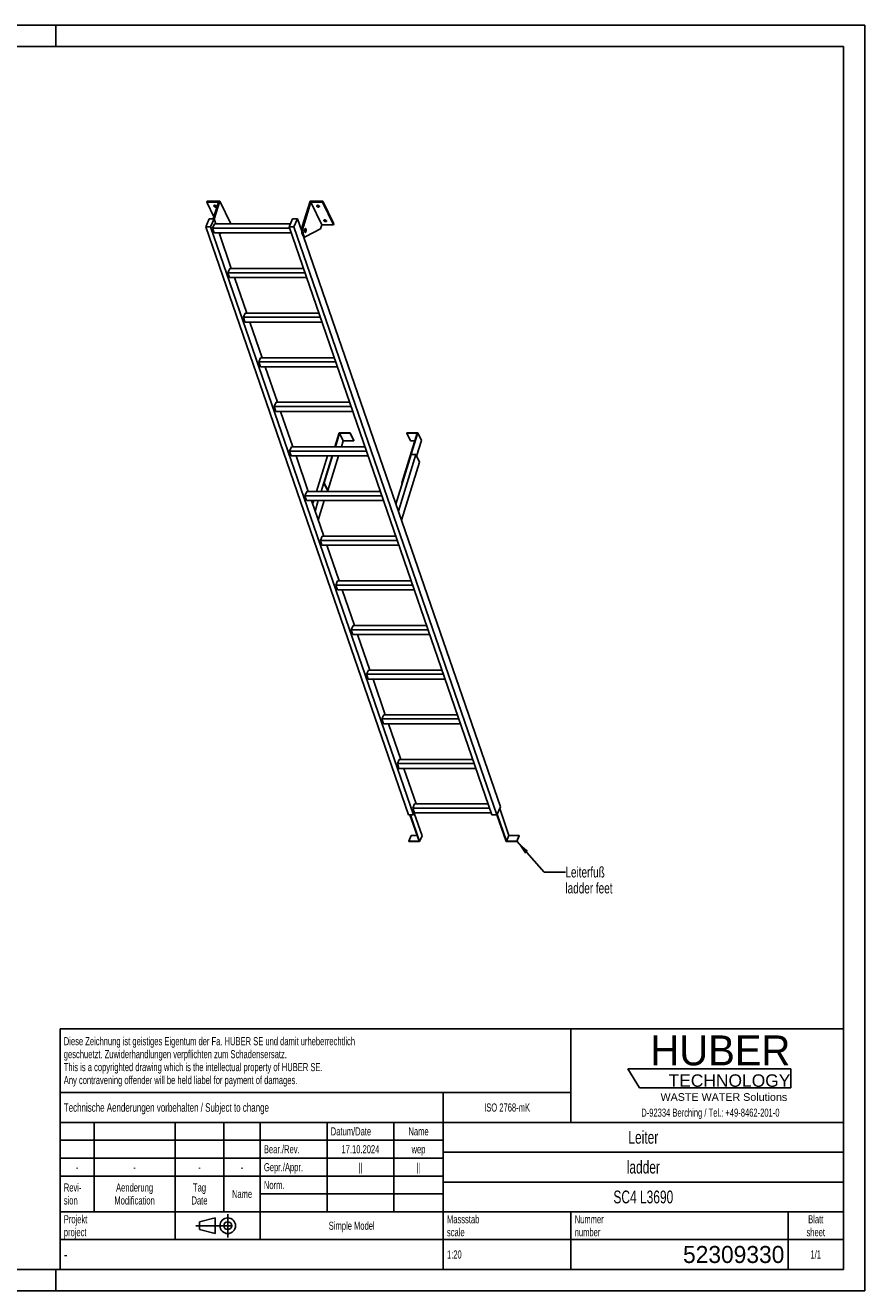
# Model space of a CAD drawing. Header units: millimetres. Extents: x 0 to 8400, y 0 to 5940.
# Tile 2 of 2: x 4457 to 8400, y 0 to 5940. Entities that reach past the tile are written whole.
import ezdxf

# ---------------------------------------------------------------- set-up
doc = ezdxf.new("R2010")
doc.units = ezdxf.units.MM
doc.header["$LTSCALE"] = 462
doc.linetypes.add('CENTER', pattern=[0.6, 0.375, -0.075, 0.075, -0.075])
doc.layers.get('0').update_dxf_attribs({"linetype": 'CONTINUOUS'})
for name, color, linetype in [('005_AXIS', 7, 'CONTINUOUS'), ('053_NOTES', 7, 'CONTINUOUS'), ('HUBER_Logo_BL1', 7, 'CONTINUOUS')]:
    doc.layers.add(name, color=color, linetype=linetype)
doc.styles.get("Standard").update_dxf_attribs({"font": 'txt', "width": 0.7})
doc.styles.add('TEXTSTYLE_2', font='txt')
doc.styles.add('TEXTSTYLE_3', font='arial.ttf')
doc.styles.add('TEXTSTYLE_5', font='txt', dxfattribs={"width": 0.8})
doc.styles.add('TEXTSTYLE_6', font='txt')
doc.dimstyles.get("Standard").update_dxf_attribs({"dimtxt": 50, "dimasz": 70, "dimexe": 2, "dimexo": 1, "dimtad": 1, "dimtxsty": 'Standard', "dimblk": '_FILLED', "dimblk1": '_FILLED', "dimblk2": '_FILLED', "dimcen": 0.09, "dimazin": 2, "dimtol": 1, "dimtp": 0.01, "dimtm": 0.01, "dimtfac": 1, "dimtofl": 0, "dimtmove": 0, "dimatfit": 3, "dimldrblk": '_FILLED', "dimfxl": 1, "dimtolj": 1, "dimarcsym": 0})

# ---------------------------------------------------------------- blocks, each defined once
blk = doc.blocks.new('HUBER_LOGO_BL1', base_point=(7675, 1007.5))
at = {"layer": 'HUBER_Logo_BL1', "color": 5, "linetype": 'Continuous'}
for p, q in [((8052.9, 1042), (7287.9, 1042)), ((7287.9, 1042), (7341.9, 952)), ((8052.9, 1042), (8052.9, 952)), ((7341.9, 952), (8052.9, 952))]:
    blk.add_line(p, q, dxfattribs=at)
at = {"layer": 'HUBER_Logo_BL1', "color": 2, "linetype": 'Continuous', "attachment_point": 3, "line_spacing_factor": 0.78}
for s, insert, char_height, width, style in [('HUBER\\P\\fArial;\\H58.5;TECHNOLOGY ', (8050.7, 1198.2), 140.4, 775.343, 'TEXTSTYLE_2'), ('WASTE WATER Solutions', (8036, 927.2), 36, 594.067, 'TEXTSTYLE_3')]:
    blk.add_mtext(s, dxfattribs=dict(at, insert=insert, char_height=char_height, width=width, style=style))
at = {"layer": 'HUBER_Logo_BL1', "color": 2, "linetype": 'Continuous', "insert": (7675, 854.8), "char_height": 38, "width": 1621.786, "attachment_point": 2, "line_spacing_factor": 0.96}
blk.add_mtext('D-92334 Berching / Tel.: +49-8462-201-0', dxfattribs=at)
blk = doc.blocks.new('PROJEKTIONSMETHODE_1_BL2', base_point=(5360, 305))
at = {"color": 2, "linetype": 'CENTER'}
for p, q in [((5407.7, 360), (5407.7, 250)), ((5257.3, 305), (5462.7, 305))]:
    blk.add_line(p, q, dxfattribs=at)
at = {"color": 2, "linetype": 'Continuous'}
for p, q in [((5275.7, 323.3), (5349, 341.7)), ((5275.7, 286.7), (5275.7, 323.3)), ((5349, 268.3), (5349, 341.7)), ((5275.7, 286.7), (5349, 268.3))]:
    blk.add_line(p, q, dxfattribs=at)
for radius in [36.7, 18.3]:
    blk.add_circle((5407.7, 305), radius, dxfattribs=at)
blk = doc.blocks.new('*T11')
at = {"color": 3, "linetype": 'Continuous'}
for p, q in [((0, 0), (3680, 0)), ((0, 0), (0, -1130)), ((2400, 0), (2400, -440)), ((3680, 0), (3680, -1130)), ((0, -300), (2400, -300)), ((1800, -300), (1800, -1130)), ((0, -440), (3680, -440)), ((160, -440), (160, -860)), ((540, -440), (540, -990)), ((770, -440), (770, -860)), ((940, -440), (940, -990)), ((1254, -440), (1254, -860)), ((1568, -440), (1568, -860)), ((0, -524), (1800, -524)), ((1800, -580), (3680, -580)), ((0, -608), (1800, -608)), ((0, -692), (1800, -692)), ((1800, -720), (3680, -720)), ((940, -776), (1800, -776)), ((0, -860), (3680, -860)), ((2400, -860), (2400, -1130)), ((3420, -860), (3420, -1130)), ((0, -990), (3680, -990)), ((0, -1130), (3680, -1130))]:
    blk.add_line(p, q, dxfattribs=at)
at = {"color": 2, "linetype": 'Continuous', "line_spacing_factor": 0.96}
for s, insert, char_height, width, attachment_point in [('Diese Zeichnung ist geistiges Eigentum der Fa. HUBER SE und damit urheberrechtlich \\Pgeschuetzt. Zuwiderhandlungen verpflichten zum Schadensersatz.\\PThis is a copyrighted drawing which is the intellectual property of HUBER SE.\\PAny contravening offender will be held liabel for payment of damages.', (17.5, -39.8), 38, 4429.714, 1), ('Technische Aenderungen vorbehalten / Subject to change', (17.5, -350), 40, 3049.524, 1), ('ISO 2768-mK', (2100, -351), 38, 665.905, 2), ('Datum/Date', (1271.5, -463), 38, 584.476, 1), ('Name', (1684, -463), 38, 253.333, 2), ('Leiter', (2740, -480), 60, 480, 2), ('Bear./Rev.', (957.5, -547), 38, 544.667, 1), ('17.10.2024', (1411, -547), 38, 546.476, 2), ('wep', (1684, -547), 38, 199.048, 2), ('-', (80, -631), 38, 68.762, 2), ('-', (350, -631), 38, 68.762, 2), ('-', (655, -631), 38, 68.762, 2), ('-', (855, -631), 38, 68.762, 2), ('Gepr./Appr.', (957.5, -631), 38, 598.952, 1), ('||', (1411, -631), 38, 101.333, 2), ('||', (1684, -631), 38, 101.333, 2), ('ladder', (2740, -620), 60, 502.857, 2), ('Revi-\\Psion', (17.5, -726.6), 38, 276.857, 1), ('Aenderung\\PModification', (350, -726.6), 38, 606.19, 2), ('Tag\\PDate', (655, -726.6), 38, 235.238, 2), ('Name', (855, -757), 38, 253.333, 2), ('Norm. ', (957.5, -715), 38, 351.048, 1), ('SC4 L3690', (2740, -760), 60, 851.429, 2), ('Projekt\\Pproject', (17.5, -875.6), 38, 367.333, 1), ('Massstab\\Pscale', (1817.5, -875.6), 38, 448.762, 1), ('Nummer\\Pnumber', (2417.5, -875.6), 38, 372.762, 1), ('Blatt\\Psheet', (3550, -875.6), 38, 275.048, 2), ('Simple Model', (1370, -906), 38, 656.857, 2), ('1:20', (1817.5, -1041), 38, 204.476, 1), ('1/1', (3550, -1041), 38, 159.238, 2)]:
    blk.add_mtext(s, dxfattribs=dict(at, insert=insert, char_height=char_height, width=width, attachment_point=attachment_point))
for s, insert, char_height, width, attachment_point, style in [('-', (17.5, -1035), 50, 36.667, 1, 'TEXTSTYLE_5'), ('52309330', (3402.5, -1020), 80, 1173.333, 3, 'TEXTSTYLE_6')]:
    blk.add_mtext(s, dxfattribs=dict(at, insert=insert, char_height=char_height, width=width, attachment_point=attachment_point, style=style))
blk = doc.blocks.new('_FILLED')
at = {"color": 0, "linetype": 'ByBlock'}
blk.add_solid([(0, 0), (-1, 0.143), (-1, -0.143)], dxfattribs=at)

msp = doc.modelspace()

# ---------------------------------------------------------------- linework, layer by layer
at = {"color": 7, "linetype": 'Continuous'}
for p, q in [((0, 5940), (8400, 5940)), ((8400, 0), (8400, 5940)), ((5363.592, 5109.572), (5309.25, 5109.572)), ((5363.592, 5109.572), (5339.667, 5032.149)), ((5344.539, 5030.032), (5370.571, 5114.271)), ((5757.707, 4995.989), (5794.259, 5114.271)), ((5798.333, 5109.572), (5763.233, 4995.989)), ((5850.19, 5003.898), (5798.333, 5109.572)), ((5852.676, 5109.572), (5798.333, 5109.572)), ((5304.173, 4994.331), (5320.781, 5032.149)), ((6257.571, 2233.511), (5304.173, 4994.331)), ((5327.2, 4994.331), (5304.173, 4994.331)), ((5320.781, 5032.149), (5343.807, 5032.149)), ((5343.807, 5032.149), (5327.2, 4994.331)), ((6280.597, 2233.511), (5327.2, 4994.331)), ((5336.301, 4988.324), (5345.042, 5008.228)), ((5352.068, 5008.228), (5343.807, 5032.149)), ((5701.727, 5008.228), (5345.042, 5008.228)), ((5422.428, 5008.598), (5422.314, 5008.228)), ((5695.624, 4994.331), (5712.232, 5032.149)), ((6649.022, 2233.511), (5695.624, 4994.331)), ((5718.651, 4994.331), (5695.624, 4994.331)), ((5712.232, 5032.149), (5735.258, 5032.149)), ((5735.258, 5032.149), (5718.651, 4994.331)), ((6672.048, 2233.511), (5718.651, 4994.331)), ((5755.242, 4974.282), (5735.258, 5032.149)), ((5850.19, 5003.898), (5843.989, 4983.832)), ((5850.19, 5003.898), (5904.533, 5003.898)), ((5697.699, 4988.324), (5336.301, 4988.324)), ((5344.052, 4965.878), (5336.301, 4988.324)), ((5344.052, 4965.878), (5705.45, 4965.878)), ((5424.413, 4798.735), (5366.693, 4965.878)), ((5380.119, 4965.878), (5368.73, 4959.978)), ((6688.656, 2271.33), (5764.287, 4948.088)), ((5766.858, 4947.341), (5772.385, 4947.341)), ((5843.989, 4983.832), (5774.695, 4947.933)), ((5408.645, 4778.831), (5417.386, 4798.735)), ((5416.397, 4756.385), (5408.645, 4778.831)), ((5770.043, 4778.831), (5408.645, 4778.831)), ((5416.397, 4756.385), (5777.794, 4756.385)), ((5763.17, 4798.735), (5417.386, 4798.735)), ((5496.757, 4589.242), (5439.037, 4756.385)), ((5480.99, 4569.338), (5489.731, 4589.242)), ((5835.514, 4589.242), (5489.731, 4589.242)), ((5488.741, 4546.892), (5480.99, 4569.338)), ((5842.388, 4569.338), (5480.99, 4569.338)), ((5488.741, 4546.892), (5850.139, 4546.892)), ((5569.102, 4379.749), (5511.382, 4546.892)), ((5562.075, 4379.749), (5553.334, 4359.845)), ((5914.732, 4359.845), (5553.334, 4359.845)), ((5561.086, 4337.399), (5553.334, 4359.845)), ((5561.086, 4337.399), (5922.483, 4337.399)), ((5907.859, 4379.749), (5562.075, 4379.749)), ((5641.446, 4170.256), (5583.726, 4337.399)), ((5634.42, 4170.256), (5625.679, 4150.352)), ((5980.203, 4170.256), (5634.42, 4170.256)), ((5633.43, 4127.906), (5625.679, 4150.352)), ((5987.077, 4150.352), (5625.679, 4150.352)), ((5633.43, 4127.906), (5994.828, 4127.906)), ((5713.791, 3960.763), (5656.071, 4127.906)), ((5931.901, 4026.708), (5911.523, 3960.763)), ((5913.365, 3960.763), (5933.259, 4025.142)), ((5982.56, 4026.708), (5931.901, 4026.708)), ((5933.259, 4025.142), (5950.647, 3989.71)), ((5933.259, 4025.142), (5982.075, 4025.142)), ((5941.701, 3960.763), (5950.647, 3989.71)), ((5950.647, 3989.71), (5999.463, 3989.71)), ((5982.075, 4025.142), (5982.56, 4026.708)), ((5982.075, 4025.142), (5999.463, 3989.71)), ((5982.56, 4026.708), (5999.947, 3991.277)), ((5999.463, 3989.71), (5999.947, 3991.277)), ((6297.999, 4025.142), (6225.864, 3791.71)), ((6227.706, 3791.71), (6300.326, 4026.708)), ((6249.667, 4026.708), (6249.183, 4025.142)), ((6249.183, 4025.142), (6266.57, 3989.71)), ((6249.183, 4025.142), (6297.999, 4025.142)), ((6300.326, 4026.708), (6249.667, 4026.708)), ((6266.57, 3989.71), (6287.05, 3989.71)), ((6294.786, 3917.085), (6317.713, 3991.277)), ((6300.326, 4026.708), (6317.713, 3991.277)), ((5706.764, 3960.763), (5698.023, 3940.858)), ((5705.775, 3918.413), (5698.023, 3940.858)), ((6059.421, 3940.858), (5698.023, 3940.858)), ((6052.548, 3960.763), (5706.764, 3960.763)), ((6269.778, 3924.876), (6197.927, 3692.367)), ((6290.962, 3924.876), (6209.107, 3659.992)), ((6290.962, 3924.876), (6269.778, 3924.876)), ((6308.35, 3889.444), (6290.962, 3924.876)), ((5705.775, 3918.413), (6067.172, 3918.413)), ((5786.135, 3751.27), (5728.415, 3918.413)), ((5898.435, 3918.413), (5859.281, 3791.71)), ((5861.123, 3791.71), (5900.277, 3918.413)), ((5878.511, 3756.279), (5928.614, 3918.413)), ((6224.062, 3616.687), (6308.35, 3889.444)), ((5779.109, 3751.27), (5770.368, 3731.365)), ((6124.892, 3751.27), (5779.109, 3751.27)), ((5859.281, 3791.71), (5876.669, 3756.279)), ((5859.281, 3791.71), (5861.123, 3791.71)), ((5861.123, 3791.71), (5878.511, 3756.279)), ((5876.669, 3756.279), (5878.511, 3756.279)), ((6225.864, 3791.71), (6227.559, 3788.255)), ((6225.864, 3791.71), (6227.706, 3791.71)), ((6227.706, 3791.71), (6228.271, 3790.559)), ((5778.119, 3708.92), (5770.368, 3731.365)), ((6131.766, 3731.365), (5770.368, 3731.365)), ((5778.119, 3708.92), (6139.517, 3708.92)), ((5858.48, 3541.777), (5800.76, 3708.92)), ((5851.453, 3541.777), (5842.712, 3521.872)), ((5850.464, 3499.427), (5842.712, 3521.872)), ((6204.11, 3521.872), (5842.712, 3521.872)), ((6197.237, 3541.777), (5851.453, 3541.777)), ((5850.464, 3499.427), (6211.861, 3499.427)), ((5930.824, 3332.284), (5873.104, 3499.427)), ((5923.798, 3332.284), (5915.057, 3312.379)), ((6269.581, 3332.284), (5923.798, 3332.284)), ((6276.455, 3312.379), (5915.057, 3312.379)), ((5922.808, 3289.934), (5915.057, 3312.379)), ((5922.808, 3289.934), (6284.206, 3289.934)), ((6003.169, 3122.791), (5945.449, 3289.934)), ((5996.142, 3122.791), (5987.401, 3102.886)), ((6348.799, 3102.886), (5987.401, 3102.886)), ((5995.153, 3080.44), (5987.401, 3102.886)), ((6341.926, 3122.791), (5996.142, 3122.791)), ((5995.153, 3080.44), (6356.55, 3080.44)), ((6075.513, 2913.298), (6017.793, 3080.44)), ((6068.487, 2913.298), (6059.746, 2893.393)), ((6414.27, 2913.298), (6068.487, 2913.298)), ((6421.144, 2893.393), (6059.746, 2893.393)), ((6067.497, 2870.947), (6059.746, 2893.393)), ((6067.497, 2870.947), (6428.895, 2870.947)), ((6147.858, 2703.804), (6090.138, 2870.947)), ((6140.831, 2703.804), (6132.09, 2683.9)), ((6139.842, 2661.454), (6132.09, 2683.9)), ((6493.488, 2683.9), (6132.09, 2683.9)), ((6486.615, 2703.804), (6140.831, 2703.804)), ((6139.842, 2661.454), (6501.239, 2661.454)), ((6220.202, 2494.311), (6162.482, 2661.454)), ((6213.176, 2494.311), (6204.435, 2474.407)), ((6212.186, 2451.961), (6204.435, 2474.407)), ((6565.833, 2474.407), (6204.435, 2474.407)), ((6212.186, 2451.961), (6573.584, 2451.961)), ((6558.959, 2494.311), (6213.176, 2494.311)), ((6292.547, 2284.818), (6234.827, 2451.961)), ((6285.52, 2284.818), (6276.779, 2264.914)), ((6284.531, 2242.468), (6276.779, 2264.914)), ((6638.177, 2264.914), (6276.779, 2264.914)), ((6631.304, 2284.818), (6285.52, 2284.818)), ((6688.656, 2271.33), (6672.048, 2233.511)), ((6728.777, 2137.001), (6685.148, 2263.342)), ((6280.597, 2233.511), (6257.571, 2233.511)), ((6263.837, 2233.511), (6306.33, 2110.462)), ((6308.688, 2108.966), (6265.679, 2233.511)), ((6284.531, 2242.468), (6280.597, 2233.511)), ((6320.343, 2135.505), (6283.901, 2241.033)), ((6284.531, 2242.468), (6645.928, 2242.468)), ((6672.048, 2233.511), (6649.022, 2233.511)), ((6672.462, 2234.454), (6715.797, 2108.966)), ((6717.123, 2110.462), (6673.493, 2236.802)), ((6270.089, 2137.001), (6258.434, 2110.462)), ((6258.434, 2110.462), (6258.951, 2108.966)), ((6306.33, 2110.462), (6258.434, 2110.462)), ((6258.951, 2108.966), (6308.688, 2108.966)), ((6297.165, 2137.001), (6270.089, 2137.001)), ((6320.343, 2135.505), (6308.688, 2108.966)), ((6715.797, 2108.966), (6765.535, 2108.966)), ((6728.777, 2137.001), (6717.123, 2110.462)), ((6765.018, 2110.462), (6717.123, 2110.462)), ((6776.672, 2137.001), (6728.777, 2137.001)), ((6776.672, 2137.001), (6765.018, 2110.462)), ((6765.535, 2108.966), (6765.018, 2110.462)), ((6777.189, 2135.505), (6765.535, 2108.966)), ((6777.189, 2135.505), (6776.672, 2137.001)), ((0, 0), (8400, 0))]:
    msp.add_line(p, q, dxfattribs=at)
at = {"color": 3, "linetype": 'Continuous'}
for p, q in [((8400, 5940), (0, 5940)), ((4600, 5940), (4600, 5840)), ((8400, 5940), (8400, 0)), ((4600, 0), (4600, 100)), ((8400, 0), (0, 0))]:
    msp.add_line(p, q, dxfattribs=at)
at = {"color": 5, "linetype": 'Continuous'}
for p, q in [((8300, 5840), (100, 5840)), ((8300, 100), (8300, 5840)), ((100, 100), (8300, 100))]:
    msp.add_line(p, q, dxfattribs=at)
at = {"color": 9, "linetype": 'Continuous'}
msp.add_line((5757.707, 4995.989), (5763.233, 4995.989), dxfattribs=at)
at = {"color": 7, "linetype": 'Continuous'}
for points, knots in [([(5757.707, 4995.989), (5756.977, 4993.628), (5755.862, 4988.539), (5755.096, 4980.58), (5755.188, 4972.372), (5756.131, 4964.544), (5757.618, 4958.572), (5759.231, 4954.488), (5760.535, 4952.001), (5761.963, 4949.994), (5763.501, 4948.503), (5765.137, 4947.563), (5766.306, 4947.341), (5766.858, 4947.341)], [0, 0, 0, 0, 0.13939916, 0.29280569, 0.45031518, 0.60153991, 0.73684016, 0.79611184, 0.84888332, 0.89492094, 0.93453063, 0.96882596, 1, 1, 1, 1]), ([(5763.233, 4995.989), (5762.504, 4993.628), (5761.389, 4988.539), (5760.622, 4980.58), (5760.714, 4972.372), (5761.658, 4964.544), (5763.145, 4958.572), (5764.758, 4954.488), (5766.061, 4952.001), (5767.49, 4949.994), (5769.027, 4948.503), (5770.664, 4947.563), (5771.832, 4947.341), (5772.385, 4947.341)], [0, 0, 0, 0, 0.13939916, 0.29280569, 0.45031518, 0.60153991, 0.73684016, 0.79611184, 0.84888332, 0.89492094, 0.93453063, 0.96882596, 1, 1, 1, 1]), ([(5772.385, 4947.341), (5772.579, 4947.341), (5773.378, 4947.392), (5774.157, 4947.655), (5774.695, 4947.933)], [0, 0, 0, 0, 0.24280271, 1, 1, 1, 1])]:
    msp.add_open_spline(points, degree=3, knots=knots, dxfattribs=at)
at = {"layer": '005_AXIS', "color": 7, "linetype": 'Continuous'}
for p, q in [((5310.702, 5114.271), (5309.25, 5109.572)), ((5309.25, 5109.572), (5342.594, 5041.622)), ((5370.571, 5114.271), (5310.702, 5114.271)), ((5422.428, 5008.598), (5370.571, 5114.271)), ((5854.128, 5114.271), (5794.259, 5114.271)), ((5854.128, 5114.271), (5852.676, 5109.572)), ((5904.533, 5003.898), (5852.676, 5109.572)), ((5905.985, 5008.598), (5854.128, 5114.271)), ((5905.985, 5008.598), (5904.533, 5003.898)), ((5755.552, 4984.841), (5751.595, 4984.841)), ((5772.385, 4984.841), (5770.281, 4984.841)), ((5772.385, 4969.841), (5770.281, 4969.841)), ((5876.33, 3918.413), (5824.679, 3751.27)), ((5897.514, 3918.413), (5845.863, 3751.27)), ((5874.2, 3751.27), (5876.104, 3757.43)), ((5811.592, 3708.92), (5806.476, 3692.367)), ((5832.776, 3708.92), (5817.656, 3659.992)), ((5832.611, 3616.687), (5861.113, 3708.92))]:
    msp.add_line(p, q, dxfattribs=at)
for points, knots in [([(5342.348, 5090.923), (5342.196, 5091.233), (5341.984, 5091.868), (5342.033, 5092.545), (5342.125, 5092.842)], [0, 0, 0, 0, 0.5259898, 1, 1, 1, 1]), ([(5342.125, 5092.842), (5342.249, 5093.243), (5342.806, 5094.036), (5344.182, 5094.735), (5345.939, 5095.027), (5347.928, 5094.9), (5349.957, 5094.373), (5351.823, 5093.496), (5353.338, 5092.361), (5354.083, 5091.411), (5354.322, 5090.923)], [0, 0, 0, 0, 0.08792798, 0.19150842, 0.31584215, 0.45699794, 0.60613596, 0.75253438, 0.88609216, 1, 1, 1, 1]), ([(5354.546, 5089.004), (5354.422, 5088.603), (5353.865, 5087.811), (5352.488, 5087.111), (5350.732, 5086.82), (5348.742, 5086.946), (5346.714, 5087.474), (5344.848, 5088.35), (5343.332, 5089.485), (5342.588, 5090.435), (5342.348, 5090.923)], [0, 0, 0, 0, 0.08792798, 0.19150842, 0.31584215, 0.45699794, 0.60613596, 0.75253438, 0.88609216, 1, 1, 1, 1]), ([(5353.717, 5091.832), (5352.951, 5091.615), (5351.226, 5091.488), (5348.657, 5091.969), (5346.264, 5093.022), (5344.913, 5094.1), (5344.403, 5094.711)], [0, 0, 0, 0, 0.23501097, 0.50003303, 0.76503684, 1, 1, 1, 1]), ([(5354.322, 5090.923), (5354.474, 5090.613), (5354.687, 5089.978), (5354.637, 5089.301), (5354.546, 5089.004)], [0, 0, 0, 0, 0.5259898, 1, 1, 1, 1]), ([(5825.905, 5090.923), (5825.753, 5091.233), (5825.541, 5091.868), (5825.59, 5092.545), (5825.682, 5092.842)], [0, 0, 0, 0, 0.5259898, 1, 1, 1, 1]), ([(5825.682, 5092.842), (5825.806, 5093.243), (5826.363, 5094.036), (5827.739, 5094.735), (5829.496, 5095.027), (5831.485, 5094.9), (5833.514, 5094.373), (5835.38, 5093.496), (5836.895, 5092.361), (5837.64, 5091.411), (5837.879, 5090.923)], [0, 0, 0, 0, 0.08792798, 0.19150842, 0.31584215, 0.45699794, 0.60613596, 0.75253438, 0.88609216, 1, 1, 1, 1]), ([(5838.103, 5089.004), (5837.979, 5088.603), (5837.422, 5087.811), (5836.045, 5087.111), (5834.289, 5086.82), (5832.299, 5086.946), (5830.271, 5087.474), (5828.405, 5088.35), (5826.889, 5089.485), (5826.145, 5090.435), (5825.905, 5090.923)], [0, 0, 0, 0, 0.08792798, 0.19150842, 0.31584215, 0.45699794, 0.60613596, 0.75253438, 0.88609216, 1, 1, 1, 1]), ([(5837.274, 5091.832), (5836.508, 5091.615), (5834.783, 5091.488), (5832.214, 5091.969), (5829.821, 5093.022), (5828.47, 5094.1), (5827.96, 5094.711)], [0, 0, 0, 0, 0.23501097, 0.50003303, 0.76503684, 1, 1, 1, 1]), ([(5837.879, 5090.923), (5838.031, 5090.613), (5838.244, 5089.978), (5838.194, 5089.301), (5838.103, 5089.004)], [0, 0, 0, 0, 0.5259898, 1, 1, 1, 1]), ([(5859.46, 5022.546), (5859.308, 5022.856), (5859.095, 5023.491), (5859.145, 5024.168), (5859.237, 5024.465)], [0, 0, 0, 0, 0.5259898, 1, 1, 1, 1]), ([(5859.237, 5024.465), (5859.361, 5024.866), (5859.917, 5025.659), (5861.294, 5026.358), (5863.05, 5026.65), (5865.04, 5026.523), (5867.069, 5025.996), (5868.935, 5025.119), (5870.45, 5023.984), (5871.194, 5023.034), (5871.434, 5022.546)], [0, 0, 0, 0, 0.08792798, 0.19150842, 0.31584215, 0.45699794, 0.60613596, 0.75253438, 0.88609216, 1, 1, 1, 1]), ([(5871.657, 5020.627), (5871.533, 5020.226), (5870.977, 5019.434), (5869.6, 5018.734), (5867.844, 5018.443), (5865.854, 5018.569), (5863.825, 5019.096), (5861.959, 5019.973), (5860.444, 5021.108), (5859.7, 5022.058), (5859.46, 5022.546)], [0, 0, 0, 0, 0.08792798, 0.19150842, 0.31584215, 0.45699794, 0.60613596, 0.75253438, 0.88609216, 1, 1, 1, 1]), ([(5870.829, 5023.455), (5870.062, 5023.238), (5868.338, 5023.111), (5865.768, 5023.592), (5863.376, 5024.645), (5862.024, 5025.723), (5861.514, 5026.334)], [0, 0, 0, 0, 0.23501097, 0.50003303, 0.76503684, 1, 1, 1, 1]), ([(5871.434, 5022.546), (5871.586, 5022.236), (5871.799, 5021.601), (5871.749, 5020.924), (5871.657, 5020.627)], [0, 0, 0, 0, 0.5259898, 1, 1, 1, 1]), ([(5772.385, 4986.591), (5772.196, 4986.591), (5771.794, 4986.506), (5771.241, 4986.151), (5770.728, 4985.596), (5770.057, 4984.532), (5769.404, 4982.774), (5768.916, 4980.313), (5768.729, 4977.58), (5768.861, 4974.826), (5769.3, 4972.302), (5769.819, 4970.76), (5770.145, 4970.095)], [0, 0, 0, 0, 0.03139335, 0.06653603, 0.10789217, 0.15653915, 0.27536244, 0.41788485, 0.57383793, 0.73088447, 0.87653105, 1, 1, 1, 1]), ([(5772.385, 4984.841), (5772.232, 4984.841), (5771.906, 4984.772), (5771.458, 4984.485), (5771.041, 4984.034), (5770.498, 4983.172), (5769.968, 4981.746), (5769.572, 4979.751), (5769.421, 4977.535), (5769.528, 4975.302), (5769.883, 4973.255), (5770.305, 4972.005), (5770.569, 4971.466)], [0, 0, 0, 0, 0.03139335, 0.066536, 0.10789211, 0.15653911, 0.27536242, 0.41788483, 0.57383791, 0.73088448, 0.87653101, 1, 1, 1, 1]), ([(5770.145, 4970.095), (5770.291, 4969.798), (5770.595, 4969.264), (5771.141, 4968.613), (5771.738, 4968.194), (5772.18, 4968.091), (5772.385, 4968.091)], [0, 0, 0, 0, 0.31594771, 0.58208422, 0.80455749, 1, 1, 1, 1]), ([(5770.569, 4971.466), (5770.687, 4971.225), (5770.933, 4970.792), (5771.377, 4970.264), (5771.86, 4969.924), (5772.218, 4969.841), (5772.385, 4969.841)], [0, 0, 0, 0, 0.31594818, 0.58208432, 0.80455751, 1, 1, 1, 1]), ([(5774.624, 4984.587), (5774.478, 4984.884), (5774.174, 4985.417), (5773.628, 4986.069), (5773.031, 4986.488), (5772.59, 4986.591), (5772.385, 4986.591)], [0, 0, 0, 0, 0.31594771, 0.58208422, 0.80455749, 1, 1, 1, 1]), ([(5774.2, 4983.216), (5774.082, 4983.457), (5773.836, 4983.889), (5773.393, 4984.417), (5772.909, 4984.757), (5772.551, 4984.841), (5772.385, 4984.841)], [0, 0, 0, 0, 0.31594818, 0.58208432, 0.80455751, 1, 1, 1, 1]), ([(5772.385, 4968.091), (5772.573, 4968.091), (5772.975, 4968.176), (5773.528, 4968.53), (5774.041, 4969.086), (5774.712, 4970.149), (5775.365, 4971.908), (5775.853, 4974.369), (5776.04, 4977.101), (5775.908, 4979.856), (5775.469, 4982.38), (5774.95, 4983.922), (5774.624, 4984.587)], [0, 0, 0, 0, 0.03139335, 0.06653603, 0.10789217, 0.15653915, 0.27536244, 0.41788485, 0.57383793, 0.73088447, 0.87653105, 1, 1, 1, 1]), ([(5772.385, 4969.841), (5772.537, 4969.841), (5772.863, 4969.91), (5773.312, 4970.197), (5773.728, 4970.648), (5774.271, 4971.51), (5774.801, 4972.935), (5775.197, 4974.931), (5775.349, 4977.147), (5775.241, 4979.38), (5774.886, 4981.427), (5774.465, 4982.677), (5774.2, 4983.216)], [0, 0, 0, 0, 0.03139335, 0.066536, 0.10789211, 0.15653911, 0.27536242, 0.41788483, 0.57383791, 0.73088448, 0.87653101, 1, 1, 1, 1])]:
    msp.add_open_spline(points, degree=3, knots=knots, dxfattribs=at)

# ---------------------------------------------------------------- block references
msp.add_blockref('*T11', (4620, 1230))
at = {"color": 2, "linetype": 'Continuous'}
msp.add_blockref('PROJEKTIONSMETHODE_1_BL2', (5360, 305), dxfattribs=at)
at = {"layer": 'HUBER_Logo_BL1'}
msp.add_blockref('HUBER_LOGO_BL1', (7674.994, 1007.484), dxfattribs=at)

# ---------------------------------------------------------------- texts
at = {"layer": '053_NOTES', "color": 2, "linetype": 'Continuous', "insert": (6994.115, 1989.907), "char_height": 50, "width": 566.07143, "attachment_point": 1, "line_spacing_factor": 0.9}
msp.add_mtext('Leiterfuß\\Pladder feet', dxfattribs=at)

# ---------------------------------------------------------------- leaders
at = {"layer": '053_NOTES', "color": 2, "linetype": 'Continuous', "annotation_type": 0, "has_hookline": 1, "hookline_direction": 1, "text_width": 356.502}
msp.add_leader([(6765.018, 2110.462), (6894.115, 1964.907), (6994.115, 1964.907)], dimstyle='Standard', override={"dimtad": 0}, dxfattribs=at)

doc.saveas('drawing.dxf')
